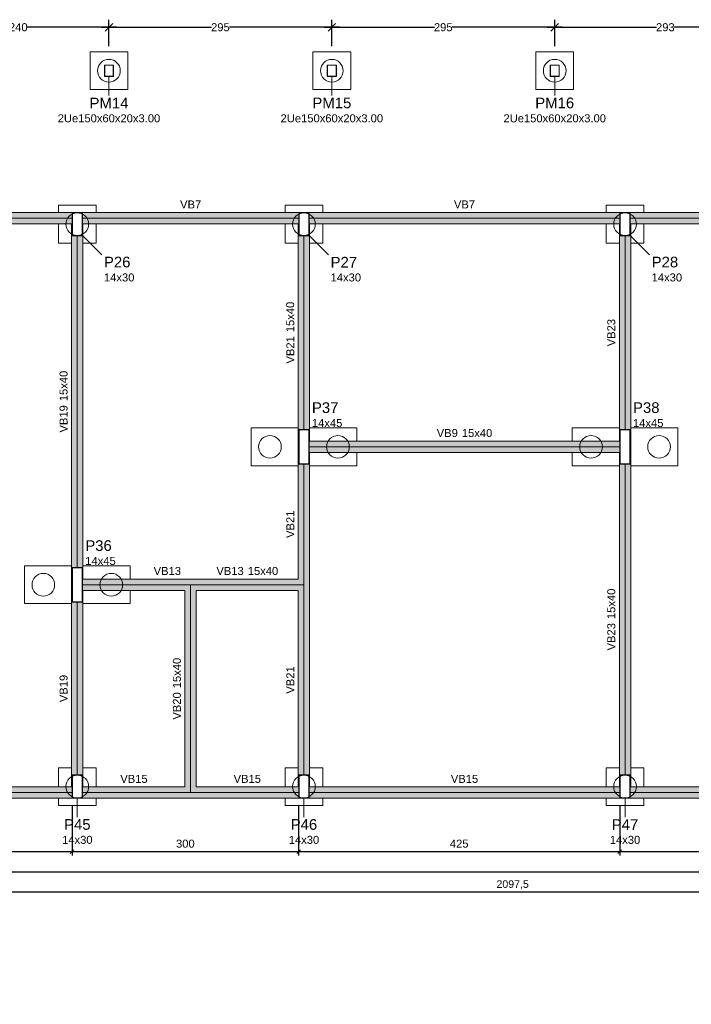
# Model space of a CAD drawing. Header units: millimetres. Extents: x 10906 to 25863, y 1966 to 4861.
# Tile 34 of 163: x 11127 to 11144, y 2925 to 2951. Entities that reach past the tile are written whole.
import ezdxf

# ---------------------------------------------------------------- set-up
doc = ezdxf.new("R2010")
doc.units = ezdxf.units.MM
doc.linetypes.add('DOT2', pattern=[3.175, 0, -3.175])
for name, color, linetype, lineweight in [('COTAS', 4, 'Continuous', 20), ('FO-Cotas', 4, 'Continuous', 5), ('FO-Eixos', 5, 'Continuous', 5), ('FO-Estacas dos blocos', 1, 'Continuous', 20), ('FO-Hachura viga', 41, 'Continuous', 5), ('FO-Pilares', 4, 'Continuous', 30), ('FO-Pilares genéricos', 30, 'Continuous', 5), ('FO-Seção das fundações', 7, 'Continuous', 5), ('FO-Textos das vigas', 7, 'Continuous', 5), ('FO-Textos dos pilares', 7, 'Continuous', 5), ('FO-Vigas', 1, 'Continuous', 20)]:
    doc.layers.add(name, color=color, linetype=linetype, lineweight=lineweight)
doc.styles.add('Annotative', font='arial.ttf')
doc.styles.add('Arial', font='arial.ttf')
doc.styles.get("Standard").update_dxf_attribs({"font": 'arial.ttf'})
doc.dimstyles.new('MURILO', dxfattribs={"dimscale": 0, "dimtxt": 1.5, "dimasz": 2.5, "dimexe": 1.25, "dimexo": 0, "dimtad": 1, "dimtxsty": 'Annotative', "dimblk": 'OBLIQUE', "dimcen": 2.5, "dimdle": 1.25, "dimclrd": 256, "dimclre": 256, "dimclrt": 7, "dimadec": 0, "dimazin": 0, "dimtfac": 1, "dimtmove": 0, "dimatfit": 3, "dimldrblk": 'OBLIQUE', "dimfxl": 1, "dimfxlon": 1, "dimtfillclr": 5, "dimlwe": -1, "dimarcsym": 0})
doc.dimstyles.new('UM_50.000000', dxfattribs={"dimtxt": 0.18, "dimasz": 0.2, "dimexe": 0.2, "dimexo": 0.5, "dimgap": 0, "dimtad": 1, "dimtih": 1, "dimtoh": 1, "dimlfac": 50, "dimzin": 0, "dimdsep": 46, "dimtxsty": 'Standard', "dimcen": 0.09, "dimdle": 0.2, "dimclrd": 256, "dimclre": 256, "dimclrt": 7, "dimazin": 0, "dimtfac": 1, "dimtofl": 0, "dimtmove": 0, "dimatfit": 3, "dimfxl": 1, "dimtolj": 1, "dimtzin": 0, "dimarcsym": 0})

# ---------------------------------------------------------------- blocks, each defined once
blk = doc.blocks.new('_Oblique')
at = {"color": 0, "linetype": 'ByBlock', "lineweight": -2}
blk.add_line((-0.5, -0.5), (0.5, 0.5), dxfattribs=at)
blk = doc.blocks.new('*D16')
at = {"layer": 'Defpoints', "color": 0, "transparency": 16777216}
for p in [(11118.778, 2930.518), (11128.088, 2930.518), (11128.088, 2929.106)]:
    blk.add_point(p, dxfattribs=at)
at = {"layer": 'FO-Cotas', "lineweight": -2, "transparency": 16777216}
for p, q in [((11118.778, 2930.318), (11118.778, 2929.006)), ((11128.088, 2930.318), (11128.088, 2929.006)), ((11118.678, 2929.106), (11128.188, 2929.106))]:
    blk.add_line(p, q, dxfattribs=at)
at = {"layer": 'FO-Cotas', "lineweight": -2, "transparency": 16777216, "xscale": 0.1, "yscale": 0.1, "zscale": 0.1, "rotation": 180}
blk.add_blockref('_Oblique', (11118.778, 2929.106), dxfattribs=at)
at = {"layer": 'FO-Cotas', "lineweight": -2, "transparency": 16777216, "xscale": 0.1, "yscale": 0.1, "zscale": 0.1}
blk.add_blockref('_Oblique', (11128.088, 2929.106), dxfattribs=at)
at = {"layer": 'FO-Cotas', "color": 7, "transparency": 16777216, "insert": (11123.433, 2929.317), "char_height": 0.2118, "attachment_point": 5, "rotation": 0.0057, "style": 'Arial'}
blk.add_mtext('\\A1;465.5', dxfattribs=at)
blk = doc.blocks.new('*D17')
at = {"layer": 'Defpoints', "color": 0, "transparency": 16777216}
for p in [(11128.088, 2930.518), (11134.088, 2930.518), (11134.088, 2929.106)]:
    blk.add_point(p, dxfattribs=at)
at = {"layer": 'FO-Cotas', "lineweight": -2, "transparency": 16777216}
for p, q in [((11128.088, 2930.318), (11128.088, 2929.006)), ((11134.088, 2930.318), (11134.088, 2929.006)), ((11127.988, 2929.106), (11134.188, 2929.106))]:
    blk.add_line(p, q, dxfattribs=at)
at = {"layer": 'FO-Cotas', "lineweight": -2, "transparency": 16777216, "xscale": 0.1, "yscale": 0.1, "zscale": 0.1, "rotation": 180}
blk.add_blockref('_Oblique', (11128.088, 2929.106), dxfattribs=at)
at = {"layer": 'FO-Cotas', "lineweight": -2, "transparency": 16777216, "xscale": 0.1, "yscale": 0.1, "zscale": 0.1}
blk.add_blockref('_Oblique', (11134.088, 2929.106), dxfattribs=at)
at = {"layer": 'FO-Cotas', "color": 7, "transparency": 16777216, "insert": (11131.088, 2929.317), "char_height": 0.2118, "attachment_point": 5, "rotation": 0.0057, "style": 'Arial'}
blk.add_mtext('\\A1;300', dxfattribs=at)
blk = doc.blocks.new('*D18')
at = {"layer": 'Defpoints', "color": 0, "transparency": 16777216}
for p in [(11134.088, 2930.518), (11142.588, 2930.518), (11142.588, 2929.106)]:
    blk.add_point(p, dxfattribs=at)
at = {"layer": 'FO-Cotas', "lineweight": -2, "transparency": 16777216}
for p, q in [((11134.088, 2930.318), (11134.088, 2929.006)), ((11142.588, 2930.318), (11142.588, 2929.006)), ((11133.988, 2929.106), (11142.688, 2929.106))]:
    blk.add_line(p, q, dxfattribs=at)
at = {"layer": 'FO-Cotas', "lineweight": -2, "transparency": 16777216, "xscale": 0.1, "yscale": 0.1, "zscale": 0.1, "rotation": 180}
blk.add_blockref('_Oblique', (11134.088, 2929.106), dxfattribs=at)
at = {"layer": 'FO-Cotas', "lineweight": -2, "transparency": 16777216, "xscale": 0.1, "yscale": 0.1, "zscale": 0.1}
blk.add_blockref('_Oblique', (11142.588, 2929.106), dxfattribs=at)
at = {"layer": 'FO-Cotas', "color": 7, "transparency": 16777216, "insert": (11138.338, 2929.317), "char_height": 0.2118, "attachment_point": 5, "rotation": 0.0057, "style": 'Arial'}
blk.add_mtext('\\A1;425', dxfattribs=at)
blk = doc.blocks.new('*D19')
at = {"layer": 'Defpoints', "color": 0, "transparency": 16777216}
for p in [(11142.588, 2930.518), (11150.288, 2930.518), (11150.288, 2929.106)]:
    blk.add_point(p, dxfattribs=at)
at = {"layer": 'FO-Cotas', "lineweight": -2, "transparency": 16777216}
for p, q in [((11142.588, 2930.318), (11142.588, 2929.006)), ((11150.288, 2930.318), (11150.288, 2929.006)), ((11142.488, 2929.106), (11150.388, 2929.106))]:
    blk.add_line(p, q, dxfattribs=at)
at = {"layer": 'FO-Cotas', "lineweight": -2, "transparency": 16777216, "xscale": 0.1, "yscale": 0.1, "zscale": 0.1, "rotation": 180}
blk.add_blockref('_Oblique', (11142.588, 2929.106), dxfattribs=at)
at = {"layer": 'FO-Cotas', "lineweight": -2, "transparency": 16777216, "xscale": 0.1, "yscale": 0.1, "zscale": 0.1}
blk.add_blockref('_Oblique', (11150.288, 2929.106), dxfattribs=at)
at = {"layer": 'FO-Cotas', "color": 7, "transparency": 16777216, "insert": (11146.438, 2929.317), "char_height": 0.2118, "attachment_point": 5, "rotation": 0.0057, "style": 'Arial'}
blk.add_mtext('\\A1;385', dxfattribs=at)
blk = doc.blocks.new('*D25')
at = {"layer": 'Defpoints', "color": 0, "transparency": 16777216}
for p in [(11118.778, 2930.518), (11194.978, 2930.518), (11194.978, 2928.576)]:
    blk.add_point(p, dxfattribs=at)
at = {"layer": 'FO-Cotas', "lineweight": -2, "transparency": 16777216}
for p, q in [((11118.778, 2930.318), (11118.778, 2928.476)), ((11194.978, 2930.318), (11194.978, 2928.476)), ((11118.678, 2928.576), (11195.078, 2928.576))]:
    blk.add_line(p, q, dxfattribs=at)
at = {"layer": 'FO-Cotas', "lineweight": -2, "transparency": 16777216, "xscale": 0.1, "yscale": 0.1, "zscale": 0.1, "rotation": 180}
blk.add_blockref('_Oblique', (11118.778, 2928.576), dxfattribs=at)
at = {"layer": 'FO-Cotas', "lineweight": -2, "transparency": 16777216, "xscale": 0.1, "yscale": 0.1, "zscale": 0.1}
blk.add_blockref('_Oblique', (11194.978, 2928.576), dxfattribs=at)
at = {"layer": 'FO-Cotas', "color": 7, "transparency": 16777216, "insert": (11156.878, 2928.788), "char_height": 0.2118, "attachment_point": 5, "rotation": 0.0057, "style": 'Arial'}
blk.add_mtext('\\A1;3810', dxfattribs=at)
blk = doc.blocks.new('*D67')
at = {"layer": 'Defpoints', "color": 0, "transparency": 16777216}
for p in [(11140.866, 2950.917), (11140.866, 2949.918), (11146.726, 2949.918)]:
    blk.add_point(p, dxfattribs=at)
at = {"layer": 'FO-Cotas', "lineweight": -2, "transparency": 16777216}
for p, q in [((11140.866, 2950.418), (11140.866, 2951.117)), ((11146.726, 2950.418), (11146.726, 2951.117)), ((11140.666, 2950.917), (11143.561, 2950.917)), ((11146.926, 2950.917), (11144.032, 2950.917))]:
    blk.add_line(p, q, dxfattribs=at)
at = {"layer": 'FO-Cotas', "lineweight": -2, "transparency": 16777216, "xscale": 0.2, "yscale": 0.2, "zscale": 0.2, "rotation": 180}
blk.add_blockref('_Oblique', (11140.866, 2950.917), dxfattribs=at)
at = {"layer": 'FO-Cotas', "lineweight": -2, "transparency": 16777216, "xscale": 0.2, "yscale": 0.2, "zscale": 0.2}
blk.add_blockref('_Oblique', (11146.726, 2950.917), dxfattribs=at)
at = {"layer": 'FO-Cotas', "color": 7, "transparency": 16777216, "insert": (11143.796, 2950.917), "char_height": 0.2118, "attachment_point": 5, "rotation": 0.0057, "style": 'Arial'}
blk.add_mtext('\\A1;293', dxfattribs=at)
blk = doc.blocks.new('*D68')
at = {"layer": 'Defpoints', "color": 0, "transparency": 16777216}
for p in [(11134.966, 2950.917), (11134.966, 2949.918), (11140.866, 2949.918)]:
    blk.add_point(p, dxfattribs=at)
at = {"layer": 'FO-Cotas', "lineweight": -2, "transparency": 16777216}
for p, q in [((11134.966, 2950.418), (11134.966, 2951.117)), ((11140.866, 2950.418), (11140.866, 2951.117)), ((11134.766, 2950.917), (11137.68, 2950.917)), ((11141.066, 2950.917), (11138.153, 2950.917))]:
    blk.add_line(p, q, dxfattribs=at)
at = {"layer": 'FO-Cotas', "lineweight": -2, "transparency": 16777216, "xscale": 0.2, "yscale": 0.2, "zscale": 0.2, "rotation": 180}
blk.add_blockref('_Oblique', (11134.966, 2950.917), dxfattribs=at)
at = {"layer": 'FO-Cotas', "lineweight": -2, "transparency": 16777216, "xscale": 0.2, "yscale": 0.2, "zscale": 0.2}
blk.add_blockref('_Oblique', (11140.866, 2950.917), dxfattribs=at)
at = {"layer": 'FO-Cotas', "color": 7, "transparency": 16777216, "insert": (11137.916, 2950.917), "char_height": 0.2118, "attachment_point": 5, "rotation": 0.0057, "style": 'Arial'}
blk.add_mtext('\\A1;295', dxfattribs=at)
blk = doc.blocks.new('*D69')
at = {"layer": 'Defpoints', "color": 0, "transparency": 16777216}
for p in [(11129.066, 2950.917), (11129.066, 2949.918), (11134.966, 2949.918)]:
    blk.add_point(p, dxfattribs=at)
at = {"layer": 'FO-Cotas', "lineweight": -2, "transparency": 16777216}
for p, q in [((11129.066, 2950.418), (11129.066, 2951.117)), ((11134.966, 2950.418), (11134.966, 2951.117)), ((11128.866, 2950.917), (11131.78, 2950.917)), ((11135.166, 2950.917), (11132.253, 2950.917))]:
    blk.add_line(p, q, dxfattribs=at)
at = {"layer": 'FO-Cotas', "lineweight": -2, "transparency": 16777216, "xscale": 0.2, "yscale": 0.2, "zscale": 0.2, "rotation": 180}
blk.add_blockref('_Oblique', (11129.066, 2950.917), dxfattribs=at)
at = {"layer": 'FO-Cotas', "lineweight": -2, "transparency": 16777216, "xscale": 0.2, "yscale": 0.2, "zscale": 0.2}
blk.add_blockref('_Oblique', (11134.966, 2950.917), dxfattribs=at)
at = {"layer": 'FO-Cotas', "color": 7, "transparency": 16777216, "insert": (11132.016, 2950.917), "char_height": 0.2118, "attachment_point": 5, "rotation": 0.0057, "style": 'Arial'}
blk.add_mtext('\\A1;295', dxfattribs=at)
blk = doc.blocks.new('*D70')
at = {"layer": 'Defpoints', "color": 0, "transparency": 16777216}
for p in [(11124.266, 2950.917), (11124.266, 2949.918), (11129.066, 2949.918)]:
    blk.add_point(p, dxfattribs=at)
at = {"layer": 'FO-Cotas', "lineweight": -2, "transparency": 16777216}
for p, q in [((11124.266, 2950.418), (11124.266, 2951.117)), ((11129.066, 2950.418), (11129.066, 2951.117)), ((11124.066, 2950.917), (11126.431, 2950.917)), ((11129.266, 2950.917), (11126.902, 2950.917))]:
    blk.add_line(p, q, dxfattribs=at)
at = {"layer": 'FO-Cotas', "lineweight": -2, "transparency": 16777216, "xscale": 0.2, "yscale": 0.2, "zscale": 0.2, "rotation": 180}
blk.add_blockref('_Oblique', (11124.266, 2950.917), dxfattribs=at)
at = {"layer": 'FO-Cotas', "lineweight": -2, "transparency": 16777216, "xscale": 0.2, "yscale": 0.2, "zscale": 0.2}
blk.add_blockref('_Oblique', (11129.066, 2950.917), dxfattribs=at)
at = {"layer": 'FO-Cotas', "color": 7, "transparency": 16777216, "insert": (11126.666, 2950.917), "char_height": 0.2118, "attachment_point": 5, "rotation": 0.0057, "style": 'Arial'}
blk.add_mtext('\\A1;240', dxfattribs=at)
blk = doc.blocks.new('*D1459')
at = {"layer": 'COTAS', "lineweight": -2, "transparency": 16777216}
blk.add_line((11118.653, 2928.047), (11160.853, 2928.047), dxfattribs=at)
at = {"layer": 'COTAS', "transparency": 16777216}
for p, q in [((11118.778, 2928.147), (11118.778, 2927.922)), ((11160.728, 2927.947), (11160.728, 2928.172))]:
    blk.add_line(p, q, dxfattribs=at)
at = {"layer": 'Defpoints', "color": 0, "transparency": 16777216}
for p in [(11118.778, 2930.518), (11160.728, 2928.047), (11160.728, 2925.068)]:
    blk.add_point(p, dxfattribs=at)
at = {"layer": 'COTAS', "lineweight": -2, "transparency": 16777216, "xscale": 0.25, "yscale": 0.25, "zscale": 0.25, "rotation": 180}
blk.add_blockref('_Oblique', (11118.778, 2928.047), dxfattribs=at)
at = {"layer": 'COTAS', "lineweight": -2, "transparency": 16777216, "xscale": 0.25, "yscale": 0.25, "zscale": 0.25}
blk.add_blockref('_Oblique', (11160.728, 2928.047), dxfattribs=at)
at = {"layer": 'COTAS', "color": 7, "transparency": 16777216, "insert": (11139.753, 2928.229), "char_height": 0.2, "attachment_point": 5, "style": 'Annotative'}
blk.add_mtext('2097,5', dxfattribs=at)

msp = doc.modelspace()

# ---------------------------------------------------------------- hatches: boundary and pattern name
at = {"layer": 'FO-Hachura viga', "linetype": 'Continuous'}
for points in [[(11128.0885, 2946.00751), (11128.0885, 2946.00751), (11128.3685, 2946.00751), (11128.3685, 2946.01751), (11118.7785, 2946.01751), (11118.7785, 2945.71751), (11118.7885, 2945.71751), (11118.7885, 2946.00751), (11119.0685, 2946.00751), (11119.0685, 2945.71751), (11128.0885, 2945.71751), (11128.0885, 2946.00751)], [(11134.0885, 2945.71751), (11134.0885, 2945.71751), (11134.0885, 2946.00751), (11134.3685, 2946.00751), (11134.3685, 2946.01751), (11128.3685, 2946.01751), (11128.3685, 2945.71751), (11134.0885, 2945.71751)], [(11142.5885, 2945.71751), (11142.5885, 2945.71751), (11142.5885, 2946.00751), (11142.8685, 2946.00751), (11142.8685, 2946.01751), (11134.3685, 2946.01751), (11134.3685, 2945.71751), (11142.5885, 2945.71751)], [(11150.2885, 2945.71751), (11150.2885, 2945.71751), (11150.2885, 2946.00751), (11150.5685, 2946.00751), (11150.5685, 2946.01751), (11142.8685, 2946.01751), (11142.8685, 2945.71751), (11150.2885, 2945.71751)], [(11128.3785, 2945.71751), (11128.3785, 2945.71751), (11128.3685, 2945.71751), (11128.3685, 2945.40751), (11128.0885, 2945.40751), (11128.0885, 2945.71751), (11128.0785, 2945.71751), (11128.0785, 2936.31751), (11128.0885, 2936.31751), (11128.0885, 2936.61751), (11128.3685, 2936.61751), (11128.3685, 2936.31751), (11128.3785, 2936.31751), (11128.3785, 2945.71751)], [(11134.3785, 2945.71751), (11134.3785, 2945.71751), (11134.3685, 2945.71751), (11134.3685, 2945.40751), (11134.0885, 2945.40751), (11134.0885, 2945.71751), (11134.0785, 2945.71751), (11134.0785, 2939.96751), (11134.0885, 2939.96751), (11134.0885, 2940.26751), (11134.3685, 2940.26751), (11134.3685, 2939.96751), (11134.3785, 2939.96751), (11134.3785, 2945.71751)], [(11142.8685, 2940.26751), (11142.8685, 2940.26751), (11142.8685, 2939.36751), (11142.8785, 2939.36751), (11142.8785, 2945.71751), (11142.8685, 2945.71751), (11142.8685, 2945.40751), (11142.5885, 2945.40751), (11142.5885, 2945.71751), (11142.5785, 2945.71751), (11142.5785, 2939.36751), (11142.5885, 2939.36751), (11142.5885, 2940.26751), (11142.8685, 2940.26751)], [(11134.3685, 2939.36751), (11134.3685, 2939.36751), (11134.0885, 2939.36751), (11134.0885, 2940.26751), (11134.0785, 2940.26751), (11134.0785, 2936.31751), (11134.2285, 2936.16751), (11134.3785, 2936.16751), (11134.3785, 2940.26751), (11134.3685, 2940.26751), (11134.3685, 2939.36751)], [(11142.5885, 2939.96751), (11142.5885, 2939.96751), (11134.3685, 2939.96751), (11134.3685, 2939.66751), (11142.5885, 2939.66751), (11142.5885, 2939.96751)], [(11142.8785, 2939.66751), (11142.8785, 2939.66751), (11142.8685, 2939.66751), (11142.8685, 2939.36751), (11142.5885, 2939.36751), (11142.5885, 2939.66751), (11142.5785, 2939.66751), (11142.5785, 2930.81751), (11142.5885, 2930.81751), (11142.5885, 2931.12751), (11142.8685, 2931.12751), (11142.8685, 2930.81751), (11142.8785, 2930.81751), (11142.8785, 2939.66751)], [(11128.3685, 2935.71751), (11128.3685, 2935.71751), (11128.0885, 2935.71751), (11128.0885, 2936.61751), (11128.0785, 2936.61751), (11128.0785, 2930.81751), (11128.0885, 2930.81751), (11128.0885, 2931.12751), (11128.3685, 2931.12751), (11128.3685, 2930.81751), (11128.3785, 2930.81751), (11128.3785, 2936.61751), (11128.3685, 2936.61751), (11128.3685, 2935.71751)], [(11131.2285, 2936.16751), (11131.2285, 2936.16751), (11131.2285, 2936.31751), (11128.3685, 2936.31751), (11128.3685, 2936.01751), (11131.0785, 2936.01751), (11131.2285, 2936.16751)], [(11131.3785, 2930.81751), (11131.3785, 2930.81751), (11131.3785, 2936.01751), (11131.2285, 2936.16751), (11131.0785, 2936.01751), (11131.0785, 2930.81751), (11131.2285, 2930.66751), (11131.3785, 2930.81751)], [(11134.2285, 2936.16751), (11134.2285, 2936.16751), (11134.0785, 2936.31751), (11131.2285, 2936.31751), (11131.2285, 2936.16751), (11131.3785, 2936.01751), (11134.0785, 2936.01751), (11134.2285, 2936.16751)], [(11134.3785, 2936.16751), (11134.3785, 2936.16751), (11134.2285, 2936.16751), (11134.0785, 2936.01751), (11134.0785, 2930.81751), (11134.0885, 2930.81751), (11134.0885, 2931.12751), (11134.3685, 2931.12751), (11134.3685, 2930.81751), (11134.3785, 2930.81751), (11134.3785, 2936.16751)], [(11119.0685, 2930.81751), (11119.0685, 2930.81751), (11119.0685, 2930.52751), (11118.7885, 2930.52751), (11118.7885, 2930.81751), (11118.7785, 2930.81751), (11118.7785, 2930.51751), (11128.0885, 2930.51751), (11128.0885, 2930.81751), (11119.0685, 2930.81751)], [(11131.2285, 2930.66751), (11131.2285, 2930.66751), (11131.0785, 2930.81751), (11128.3685, 2930.81751), (11128.3685, 2930.52751), (11128.0885, 2930.52751), (11128.0885, 2930.51751), (11131.2285, 2930.51751), (11131.2285, 2930.66751)], [(11131.3785, 2930.81751), (11131.3785, 2930.81751), (11131.2285, 2930.66751), (11131.2285, 2930.51751), (11134.0885, 2930.51751), (11134.0885, 2930.81751), (11131.3785, 2930.81751)], [(11134.3685, 2930.81751), (11134.3685, 2930.81751), (11134.3685, 2930.52751), (11134.0885, 2930.52751), (11134.0885, 2930.51751), (11142.5885, 2930.51751), (11142.5885, 2930.81751), (11134.3685, 2930.81751)], [(11142.8685, 2930.81751), (11142.8685, 2930.81751), (11142.8685, 2930.52751), (11142.5885, 2930.52751), (11142.5885, 2930.51751), (11150.2885, 2930.51751), (11150.2885, 2930.81751), (11142.8685, 2930.81751)]]:
    msp.add_hatch(color=256, dxfattribs=at).paths.add_polyline_path(points)

# ---------------------------------------------------------------- linework, layer by layer
at = {"layer": 'FO-Cotas'}
for p, q in [((11129.0665, 2949.61751), (11129.0665, 2949.10919)), ((11134.9665, 2949.61751), (11134.9665, 2949.10919)), ((11140.8665, 2949.61751), (11140.8665, 2949.10919)), ((11128.3685, 2945.40751), (11128.87682, 2944.89919)), ((11134.3685, 2945.40751), (11134.87682, 2944.89919)), ((11142.8685, 2945.40751), (11143.37682, 2944.89919)), ((11128.2285, 2930.52751), (11128.2285, 2930.01919)), ((11134.2285, 2930.52751), (11134.2285, 2930.01919)), ((11142.7285, 2930.52751), (11142.7285, 2930.01919))]:
    msp.add_line(p, q, dxfattribs=at)
at = {"layer": 'FO-Eixos'}
for p, q in [((11119.0685, 2945.86751), (11128.0885, 2945.86751)), ((11128.3685, 2945.86751), (11134.0885, 2945.86751)), ((11134.3685, 2945.86751), (11142.5885, 2945.86751)), ((11142.8685, 2945.86751), (11150.2885, 2945.86751)), ((11128.2285, 2936.61751), (11128.2285, 2945.40751)), ((11134.2285, 2940.26751), (11134.2285, 2945.40751)), ((11142.7285, 2940.26751), (11142.7285, 2945.40751)), ((11134.3685, 2939.81751), (11142.5885, 2939.81751)), ((11134.2285, 2936.16751), (11134.2285, 2939.36751)), ((11142.7285, 2931.12751), (11142.7285, 2939.36751)), ((11128.3685, 2936.16751), (11131.2285, 2936.16751)), ((11131.2285, 2936.16751), (11134.2285, 2936.16751)), ((11131.2285, 2930.66751), (11131.2285, 2936.16751)), ((11134.2285, 2931.12751), (11134.2285, 2936.16751)), ((11128.2285, 2931.12751), (11128.2285, 2935.71751)), ((11119.0685, 2930.66751), (11128.0885, 2930.66751)), ((11128.3685, 2930.66751), (11131.2285, 2930.66751)), ((11131.2285, 2930.66751), (11134.0885, 2930.66751)), ((11134.3685, 2930.66751), (11142.5885, 2930.66751)), ((11142.8685, 2930.66751), (11150.2885, 2930.66751))]:
    msp.add_line(p, q, dxfattribs=at)
at = {"layer": 'FO-Estacas dos blocos'}
for centre in [(11129.0665, 2949.76751), (11134.9665, 2949.76751), (11140.8665, 2949.76751), (11128.2285, 2945.70751), (11134.2285, 2945.70751), (11142.7285, 2945.70751), (11133.3285, 2939.81751), (11135.1285, 2939.81751), (11141.8285, 2939.81751), (11143.6285, 2939.81751), (11127.3285, 2936.16751), (11129.1285, 2936.16751), (11128.2285, 2930.82751), (11134.2285, 2930.82751), (11142.7285, 2930.82751)]:
    msp.add_circle(centre, 0.3, dxfattribs=at)
at = {"layer": 'FO-Pilares'}
for points in [[(11128.0885, 2945.40751), (11128.2285, 2945.40751), (11128.3685, 2945.40751), (11128.3685, 2945.70751), (11128.3685, 2946.00751), (11128.2285, 2946.00751), (11128.0885, 2946.00751), (11128.0885, 2945.70751), (11128.0885, 2945.40751)], [(11134.0885, 2945.40751), (11134.2285, 2945.40751), (11134.3685, 2945.40751), (11134.3685, 2945.70751), (11134.3685, 2946.00751), (11134.2285, 2946.00751), (11134.0885, 2946.00751), (11134.0885, 2945.70751), (11134.0885, 2945.40751)], [(11142.5885, 2945.40751), (11142.7285, 2945.40751), (11142.8685, 2945.40751), (11142.8685, 2945.70751), (11142.8685, 2946.00751), (11142.7285, 2946.00751), (11142.5885, 2946.00751), (11142.5885, 2945.70751), (11142.5885, 2945.40751)], [(11134.0885, 2939.36751), (11134.2285, 2939.36751), (11134.3685, 2939.36751), (11134.3685, 2939.81751), (11134.3685, 2940.26751), (11134.2285, 2940.26751), (11134.0885, 2940.26751), (11134.0885, 2939.81751), (11134.0885, 2939.36751)], [(11142.5885, 2939.36751), (11142.7285, 2939.36751), (11142.8685, 2939.36751), (11142.8685, 2939.81751), (11142.8685, 2940.26751), (11142.7285, 2940.26751), (11142.5885, 2940.26751), (11142.5885, 2939.81751), (11142.5885, 2939.36751)], [(11128.0885, 2935.71751), (11128.2285, 2935.71751), (11128.3685, 2935.71751), (11128.3685, 2936.16751), (11128.3685, 2936.61751), (11128.2285, 2936.61751), (11128.0885, 2936.61751), (11128.0885, 2936.16751), (11128.0885, 2935.71751)], [(11128.0885, 2930.52751), (11128.2285, 2930.52751), (11128.3685, 2930.52751), (11128.3685, 2930.82751), (11128.3685, 2931.12751), (11128.2285, 2931.12751), (11128.0885, 2931.12751), (11128.0885, 2930.82751), (11128.0885, 2930.52751)], [(11134.0885, 2930.52751), (11134.2285, 2930.52751), (11134.3685, 2930.52751), (11134.3685, 2930.82751), (11134.3685, 2931.12751), (11134.2285, 2931.12751), (11134.0885, 2931.12751), (11134.0885, 2930.82751), (11134.0885, 2930.52751)], [(11142.5885, 2930.52751), (11142.7285, 2930.52751), (11142.8685, 2930.52751), (11142.8685, 2930.82751), (11142.8685, 2931.12751), (11142.7285, 2931.12751), (11142.5885, 2931.12751), (11142.5885, 2930.82751), (11142.5885, 2930.52751)]]:
    msp.add_lwpolyline(points, close=True, dxfattribs=at)
at = {"layer": 'FO-Pilares genéricos'}
for points in [[(11129.1805, 2949.91751), (11129.18144, 2949.91743), (11129.18235, 2949.91721), (11129.18322, 2949.91685), (11129.18402, 2949.91636), (11129.18474, 2949.91575), (11129.18535, 2949.91503), (11129.18584, 2949.91423), (11129.1862, 2949.91336), (11129.18642, 2949.91244), (11129.1865, 2949.91151), (11129.1865, 2949.62351), (11129.18642, 2949.62257), (11129.1862, 2949.62165), (11129.18584, 2949.62078), (11129.18535, 2949.61998), (11129.18474, 2949.61926), (11129.18402, 2949.61865), (11129.18322, 2949.61816), (11129.18235, 2949.6178), (11129.18144, 2949.61758), (11129.1805, 2949.61751), (11128.9525, 2949.61751), (11128.95156, 2949.61758), (11128.95064, 2949.6178), (11128.94977, 2949.61816), (11128.94897, 2949.61865), (11128.94825, 2949.61926), (11128.94764, 2949.61998), (11128.94715, 2949.62078), (11128.94679, 2949.62165), (11128.94657, 2949.62257), (11128.9465, 2949.62351), (11128.9465, 2949.91151), (11128.94657, 2949.91244), (11128.94679, 2949.91336), (11128.94715, 2949.91423), (11128.94764, 2949.91503), (11128.94825, 2949.91575), (11128.94897, 2949.91636), (11128.94977, 2949.91685), (11128.95064, 2949.91721), (11128.95156, 2949.91743), (11128.9525, 2949.91751), (11129.1805, 2949.91751)], [(11129.1745, 2949.91151), (11129.17544, 2949.91143), (11129.17635, 2949.91121), (11129.17722, 2949.91085), (11129.17802, 2949.91036), (11129.17874, 2949.90975), (11129.17935, 2949.90903), (11129.17984, 2949.90823), (11129.1802, 2949.90736), (11129.18042, 2949.90644), (11129.1805, 2949.90551), (11129.1805, 2949.62951), (11129.18042, 2949.62857), (11129.1802, 2949.62765), (11129.17984, 2949.62678), (11129.17935, 2949.62598), (11129.17874, 2949.62526), (11129.17802, 2949.62465), (11129.17722, 2949.62416), (11129.17635, 2949.6238), (11129.17544, 2949.62358), (11129.1745, 2949.62351), (11128.9585, 2949.62351), (11128.95756, 2949.62358), (11128.95664, 2949.6238), (11128.95577, 2949.62416), (11128.95497, 2949.62465), (11128.95425, 2949.62526), (11128.95364, 2949.62598), (11128.95315, 2949.62678), (11128.95279, 2949.62765), (11128.95257, 2949.62857), (11128.9525, 2949.62951), (11128.9525, 2949.90551), (11128.95257, 2949.90644), (11128.95279, 2949.90736), (11128.95315, 2949.90823), (11128.95364, 2949.90903), (11128.95425, 2949.90975), (11128.95497, 2949.91036), (11128.95577, 2949.91085), (11128.95664, 2949.91121), (11128.95756, 2949.91143), (11128.9585, 2949.91151), (11129.1745, 2949.91151)], [(11135.0805, 2949.91751), (11135.08144, 2949.91743), (11135.08235, 2949.91721), (11135.08322, 2949.91685), (11135.08402, 2949.91636), (11135.08474, 2949.91575), (11135.08535, 2949.91503), (11135.08584, 2949.91423), (11135.0862, 2949.91336), (11135.08642, 2949.91244), (11135.0865, 2949.91151), (11135.0865, 2949.62351), (11135.08642, 2949.62257), (11135.0862, 2949.62165), (11135.08584, 2949.62078), (11135.08535, 2949.61998), (11135.08474, 2949.61926), (11135.08402, 2949.61865), (11135.08322, 2949.61816), (11135.08235, 2949.6178), (11135.08144, 2949.61758), (11135.0805, 2949.61751), (11134.8525, 2949.61751), (11134.85156, 2949.61758), (11134.85064, 2949.6178), (11134.84977, 2949.61816), (11134.84897, 2949.61865), (11134.84825, 2949.61926), (11134.84764, 2949.61998), (11134.84715, 2949.62078), (11134.84679, 2949.62165), (11134.84657, 2949.62257), (11134.8465, 2949.62351), (11134.8465, 2949.91151), (11134.84657, 2949.91244), (11134.84679, 2949.91336), (11134.84715, 2949.91423), (11134.84764, 2949.91503), (11134.84825, 2949.91575), (11134.84897, 2949.91636), (11134.84977, 2949.91685), (11134.85064, 2949.91721), (11134.85156, 2949.91743), (11134.8525, 2949.91751), (11135.0805, 2949.91751)], [(11135.0745, 2949.91151), (11135.07544, 2949.91143), (11135.07635, 2949.91121), (11135.07722, 2949.91085), (11135.07802, 2949.91036), (11135.07874, 2949.90975), (11135.07935, 2949.90903), (11135.07984, 2949.90823), (11135.0802, 2949.90736), (11135.08042, 2949.90644), (11135.0805, 2949.90551), (11135.0805, 2949.62951), (11135.08042, 2949.62857), (11135.0802, 2949.62765), (11135.07984, 2949.62678), (11135.07935, 2949.62598), (11135.07874, 2949.62526), (11135.07802, 2949.62465), (11135.07722, 2949.62416), (11135.07635, 2949.6238), (11135.07544, 2949.62358), (11135.0745, 2949.62351), (11134.8585, 2949.62351), (11134.85756, 2949.62358), (11134.85664, 2949.6238), (11134.85577, 2949.62416), (11134.85497, 2949.62465), (11134.85425, 2949.62526), (11134.85364, 2949.62598), (11134.85315, 2949.62678), (11134.85279, 2949.62765), (11134.85257, 2949.62857), (11134.8525, 2949.62951), (11134.8525, 2949.90551), (11134.85257, 2949.90644), (11134.85279, 2949.90736), (11134.85315, 2949.90823), (11134.85364, 2949.90903), (11134.85425, 2949.90975), (11134.85497, 2949.91036), (11134.85577, 2949.91085), (11134.85664, 2949.91121), (11134.85756, 2949.91143), (11134.8585, 2949.91151), (11135.0745, 2949.91151)], [(11140.9805, 2949.91751), (11140.98144, 2949.91743), (11140.98235, 2949.91721), (11140.98322, 2949.91685), (11140.98402, 2949.91636), (11140.98474, 2949.91575), (11140.98535, 2949.91503), (11140.98584, 2949.91423), (11140.9862, 2949.91336), (11140.98642, 2949.91244), (11140.9865, 2949.91151), (11140.9865, 2949.62351), (11140.98642, 2949.62257), (11140.9862, 2949.62165), (11140.98584, 2949.62078), (11140.98535, 2949.61998), (11140.98474, 2949.61926), (11140.98402, 2949.61865), (11140.98322, 2949.61816), (11140.98235, 2949.6178), (11140.98144, 2949.61758), (11140.9805, 2949.61751), (11140.7525, 2949.61751), (11140.75156, 2949.61758), (11140.75064, 2949.6178), (11140.74977, 2949.61816), (11140.74897, 2949.61865), (11140.74825, 2949.61926), (11140.74764, 2949.61998), (11140.74715, 2949.62078), (11140.74679, 2949.62165), (11140.74657, 2949.62257), (11140.7465, 2949.62351), (11140.7465, 2949.91151), (11140.74657, 2949.91244), (11140.74679, 2949.91336), (11140.74715, 2949.91423), (11140.74764, 2949.91503), (11140.74825, 2949.91575), (11140.74897, 2949.91636), (11140.74977, 2949.91685), (11140.75064, 2949.91721), (11140.75156, 2949.91743), (11140.7525, 2949.91751), (11140.9805, 2949.91751)], [(11140.9745, 2949.91151), (11140.97544, 2949.91143), (11140.97635, 2949.91121), (11140.97722, 2949.91085), (11140.97802, 2949.91036), (11140.97874, 2949.90975), (11140.97935, 2949.90903), (11140.97984, 2949.90823), (11140.9802, 2949.90736), (11140.98042, 2949.90644), (11140.9805, 2949.90551), (11140.9805, 2949.62951), (11140.98042, 2949.62857), (11140.9802, 2949.62765), (11140.97984, 2949.62678), (11140.97935, 2949.62598), (11140.97874, 2949.62526), (11140.97802, 2949.62465), (11140.97722, 2949.62416), (11140.97635, 2949.6238), (11140.97544, 2949.62358), (11140.9745, 2949.62351), (11140.7585, 2949.62351), (11140.75756, 2949.62358), (11140.75664, 2949.6238), (11140.75577, 2949.62416), (11140.75497, 2949.62465), (11140.75425, 2949.62526), (11140.75364, 2949.62598), (11140.75315, 2949.62678), (11140.75279, 2949.62765), (11140.75257, 2949.62857), (11140.7525, 2949.62951), (11140.7525, 2949.90551), (11140.75257, 2949.90644), (11140.75279, 2949.90736), (11140.75315, 2949.90823), (11140.75364, 2949.90903), (11140.75425, 2949.90975), (11140.75497, 2949.91036), (11140.75577, 2949.91085), (11140.75664, 2949.91121), (11140.75756, 2949.91143), (11140.7585, 2949.91151), (11140.9745, 2949.91151)]]:
    msp.add_lwpolyline(points, close=True, dxfattribs=at)
at = {"layer": 'FO-Pilares genéricos', "linetype": 'DOT2', "ltscale": 0.05}
for points in [[(11128.9465, 2949.61751), (11129.0665, 2949.61751), (11129.1865, 2949.61751), (11129.1865, 2949.76751), (11129.1865, 2949.91751), (11129.0665, 2949.91751), (11128.9465, 2949.91751), (11128.9465, 2949.76751), (11128.9465, 2949.61751)], [(11128.9465, 2949.61751), (11129.0665, 2949.61751), (11129.1865, 2949.61751), (11129.1865, 2949.76751), (11129.1865, 2949.91751), (11129.0665, 2949.91751), (11128.9465, 2949.91751), (11128.9465, 2949.76751), (11128.9465, 2949.61751)], [(11134.8465, 2949.61751), (11134.9665, 2949.61751), (11135.0865, 2949.61751), (11135.0865, 2949.76751), (11135.0865, 2949.91751), (11134.9665, 2949.91751), (11134.8465, 2949.91751), (11134.8465, 2949.76751), (11134.8465, 2949.61751)], [(11134.8465, 2949.61751), (11134.9665, 2949.61751), (11135.0865, 2949.61751), (11135.0865, 2949.76751), (11135.0865, 2949.91751), (11134.9665, 2949.91751), (11134.8465, 2949.91751), (11134.8465, 2949.76751), (11134.8465, 2949.61751)], [(11140.7465, 2949.61751), (11140.8665, 2949.61751), (11140.9865, 2949.61751), (11140.9865, 2949.76751), (11140.9865, 2949.91751), (11140.8665, 2949.91751), (11140.7465, 2949.91751), (11140.7465, 2949.76751), (11140.7465, 2949.61751)], [(11140.7465, 2949.61751), (11140.8665, 2949.61751), (11140.9865, 2949.61751), (11140.9865, 2949.76751), (11140.9865, 2949.91751), (11140.8665, 2949.91751), (11140.7465, 2949.91751), (11140.7465, 2949.76751), (11140.7465, 2949.61751)]]:
    msp.add_lwpolyline(points, close=True, dxfattribs=at)
at = {"layer": 'FO-Seção das fundações'}
for points in [[(11128.5665, 2950.26751), (11129.5665, 2950.26751)], [(11128.5665, 2950.26751), (11128.5665, 2949.26751)], [(11129.5665, 2949.26751), (11129.5665, 2950.26751)], [(11134.4665, 2950.26751), (11135.4665, 2950.26751)], [(11134.4665, 2950.26751), (11134.4665, 2949.26751)], [(11135.4665, 2949.26751), (11135.4665, 2950.26751)], [(11140.3665, 2950.26751), (11141.3665, 2950.26751)], [(11140.3665, 2950.26751), (11140.3665, 2949.26751)], [(11141.3665, 2949.26751), (11141.3665, 2950.26751)], [(11129.5665, 2949.26751), (11128.5665, 2949.26751)], [(11135.4665, 2949.26751), (11134.4665, 2949.26751)], [(11141.3665, 2949.26751), (11140.3665, 2949.26751)], [(11127.7285, 2946.20751), (11128.7285, 2946.20751)], [(11127.7285, 2946.20751), (11127.7285, 2946.01751)], [(11128.7285, 2946.01751), (11128.7285, 2946.20751)], [(11133.7285, 2946.20751), (11134.7285, 2946.20751)], [(11133.7285, 2946.20751), (11133.7285, 2946.01751)], [(11134.7285, 2946.01751), (11134.7285, 2946.20751)], [(11142.2285, 2946.20751), (11143.2285, 2946.20751)], [(11142.2285, 2946.20751), (11142.2285, 2946.01751)], [(11143.2285, 2946.01751), (11143.2285, 2946.20751)], [(11127.7285, 2945.71751), (11127.7285, 2945.20751)], [(11128.7285, 2945.20751), (11128.7285, 2945.71751)], [(11133.7285, 2945.71751), (11133.7285, 2945.20751)], [(11134.7285, 2945.20751), (11134.7285, 2945.71751)], [(11142.2285, 2945.71751), (11142.2285, 2945.20751)], [(11143.2285, 2945.20751), (11143.2285, 2945.71751)], [(11128.0785, 2945.20751), (11127.7285, 2945.20751)], [(11128.7285, 2945.20751), (11128.3785, 2945.20751)], [(11134.0785, 2945.20751), (11133.7285, 2945.20751)], [(11134.7285, 2945.20751), (11134.3785, 2945.20751)], [(11142.5785, 2945.20751), (11142.2285, 2945.20751)], [(11143.2285, 2945.20751), (11142.8785, 2945.20751)], [(11132.8285, 2940.31751), (11132.8285, 2939.31751)], [(11132.8285, 2940.31751), (11134.0785, 2940.31751)], [(11134.3785, 2940.31751), (11135.6285, 2940.31751)], [(11135.6285, 2939.96751), (11135.6285, 2940.31751)], [(11141.3285, 2940.31751), (11141.3285, 2939.96751)], [(11141.3285, 2940.31751), (11142.5785, 2940.31751)], [(11142.8785, 2940.31751), (11144.1285, 2940.31751)], [(11144.1285, 2939.31751), (11144.1285, 2940.31751)], [(11135.6285, 2939.31751), (11135.6285, 2939.66751)], [(11141.3285, 2939.66751), (11141.3285, 2939.31751)], [(11134.0785, 2939.31751), (11132.8285, 2939.31751)], [(11135.6285, 2939.31751), (11134.3785, 2939.31751)], [(11142.5785, 2939.31751), (11141.3285, 2939.31751)], [(11144.1285, 2939.31751), (11142.8785, 2939.31751)], [(11126.8285, 2936.66751), (11126.8285, 2935.66751)], [(11126.8285, 2936.66751), (11128.0785, 2936.66751)], [(11128.3785, 2936.66751), (11129.6285, 2936.66751)], [(11129.6285, 2936.31751), (11129.6285, 2936.66751)], [(11129.6285, 2935.66751), (11129.6285, 2936.01751)], [(11128.0785, 2935.66751), (11126.8285, 2935.66751)], [(11129.6285, 2935.66751), (11128.3785, 2935.66751)], [(11127.7285, 2931.32751), (11127.7285, 2930.81751)], [(11127.7285, 2931.32751), (11128.0785, 2931.32751)], [(11128.3785, 2931.32751), (11128.7285, 2931.32751)], [(11128.7285, 2930.81751), (11128.7285, 2931.32751)], [(11133.7285, 2931.32751), (11133.7285, 2930.81751)], [(11133.7285, 2931.32751), (11134.0785, 2931.32751)], [(11134.3785, 2931.32751), (11134.7285, 2931.32751)], [(11134.7285, 2930.81751), (11134.7285, 2931.32751)], [(11142.2285, 2931.32751), (11142.2285, 2930.81751)], [(11142.2285, 2931.32751), (11142.5785, 2931.32751)], [(11142.8785, 2931.32751), (11143.2285, 2931.32751)], [(11143.2285, 2930.81751), (11143.2285, 2931.32751)], [(11127.7285, 2930.51751), (11127.7285, 2930.32751)], [(11128.7285, 2930.32751), (11128.7285, 2930.51751)], [(11133.7285, 2930.51751), (11133.7285, 2930.32751)], [(11134.7285, 2930.32751), (11134.7285, 2930.51751)], [(11142.2285, 2930.51751), (11142.2285, 2930.32751)], [(11143.2285, 2930.32751), (11143.2285, 2930.51751)], [(11128.7285, 2930.32751), (11127.7285, 2930.32751)], [(11134.7285, 2930.32751), (11133.7285, 2930.32751)], [(11143.2285, 2930.32751), (11142.2285, 2930.32751)]]:
    msp.add_lwpolyline(points, dxfattribs=at)
at = {"layer": 'FO-Vigas'}
for p, q in [((11118.7785, 2946.01751), (11128.3685, 2946.01751)), ((11128.3685, 2946.01751), (11134.3685, 2946.01751)), ((11134.3685, 2946.01751), (11142.8685, 2946.01751)), ((11142.8685, 2946.01751), (11150.5685, 2946.01751)), ((11119.0785, 2945.71751), (11128.0785, 2945.71751)), ((11128.0785, 2936.61751), (11128.0785, 2945.71751)), ((11128.3785, 2945.71751), (11134.0785, 2945.71751)), ((11128.3785, 2936.31751), (11128.3785, 2945.71751)), ((11134.0785, 2940.26751), (11134.0785, 2945.71751)), ((11134.3785, 2945.71751), (11142.5785, 2945.71751)), ((11134.3785, 2939.96751), (11134.3785, 2945.71751)), ((11142.5785, 2939.96751), (11142.5785, 2945.71751)), ((11142.8785, 2945.71751), (11150.2785, 2945.71751)), ((11142.8785, 2939.36751), (11142.8785, 2945.71751)), ((11134.0785, 2936.31751), (11134.0785, 2940.26751)), ((11134.3785, 2939.96751), (11142.5785, 2939.96751)), ((11134.3785, 2936.16751), (11134.3785, 2939.66751)), ((11134.3785, 2939.66751), (11142.5785, 2939.66751)), ((11142.5785, 2930.81751), (11142.5785, 2939.66751)), ((11142.8785, 2930.81751), (11142.8785, 2939.36751)), ((11128.0785, 2930.81751), (11128.0785, 2936.61751)), ((11128.3785, 2936.31751), (11131.2285, 2936.31751)), ((11131.2285, 2936.31751), (11134.0785, 2936.31751)), ((11134.3785, 2930.81751), (11134.3785, 2936.16751)), ((11128.3785, 2930.81751), (11128.3785, 2936.01751)), ((11128.3785, 2936.01751), (11131.0785, 2936.01751)), ((11131.0785, 2930.81751), (11131.0785, 2936.01751)), ((11131.3785, 2936.01751), (11134.0785, 2936.01751)), ((11131.3785, 2930.81751), (11131.3785, 2936.01751)), ((11134.0785, 2930.81751), (11134.0785, 2936.01751)), ((11119.0785, 2930.81751), (11128.0785, 2930.81751)), ((11128.3785, 2930.81751), (11131.0785, 2930.81751)), ((11131.3785, 2930.81751), (11134.0785, 2930.81751)), ((11134.3785, 2930.81751), (11142.5785, 2930.81751)), ((11142.8785, 2930.81751), (11150.2785, 2930.81751)), ((11118.7785, 2930.51751), (11128.0885, 2930.51751)), ((11128.0885, 2930.51751), (11131.2285, 2930.51751)), ((11131.2285, 2930.51751), (11134.0885, 2930.51751)), ((11134.0885, 2930.51751), (11142.5885, 2930.51751)), ((11142.5885, 2930.51751), (11150.2885, 2930.51751))]:
    msp.add_line(p, q, dxfattribs=at)

# ---------------------------------------------------------------- texts
at = {"layer": 'FO-Textos das vigas', "char_height": 0.2118, "line_spacing_factor": 0.798, "style": 'Arial'}
for s, insert, width, attachment_point in [('VB7', (11131.2285, 2946.12341), 1.1331486, 8), ('VB7', (11138.4785, 2946.12341), 1.1331486, 8), ('VB9', (11138.30178, 2940.07341), 1.1359886, 9), ('15x40', (11138.40768, 2940.07341), 1.6307878, 7), ('VB13', (11130.9726, 2936.42341), 1.4697584, 9), ('VB13', (11132.63427, 2936.42341), 1.4697584, 9), ('15x40', (11132.74017, 2936.42341), 1.6307878, 7), ('VB15', (11129.7285, 2930.92341), 1.4697584, 8), ('VB15', (11132.7285, 2930.92341), 1.4697584, 8), ('VB15', (11138.4785, 2930.92341), 1.4697584, 8)]:
    msp.add_mtext(s, dxfattribs=dict(at, insert=insert, width=width, attachment_point=attachment_point))
at = {"layer": 'FO-Textos das vigas', "char_height": 0.2118, "rotation": 90, "line_spacing_factor": 0.798, "style": 'Arial'}
for s, insert, width, attachment_point in [('15x40', (11133.9726, 2942.84918), 1.6307878, 7), ('VB23', (11142.4726, 2942.83751), 1.4697584, 8), ('VB21', (11133.9726, 2942.74328), 1.4697584, 9), ('15x40', (11127.9726, 2941.02418), 1.6307878, 7), ('VB19', (11127.9726, 2940.91828), 1.4697584, 9), ('VB21', (11133.9726, 2937.76751), 1.4697584, 8), ('15x40', (11142.4726, 2935.25918), 1.6307878, 7), ('VB23', (11142.4726, 2935.15328), 1.4697584, 9), ('15x40', (11130.9726, 2933.42918), 1.6307878, 7), ('VB19', (11127.9726, 2933.42251), 1.4697584, 8), ('VB21', (11133.9726, 2933.64751), 1.4697584, 8), ('VB20', (11130.9726, 2933.32328), 1.4697584, 9)]:
    msp.add_mtext(s, dxfattribs=dict(at, insert=insert, width=width, attachment_point=attachment_point))
at = {"layer": 'FO-Textos dos pilares', "line_spacing_factor": 0.798, "style": 'Arial'}
for s, insert, char_height, width, attachment_point in [('PM14', (11129.0665, 2948.77031), 0.2824, 2.0597113, 8), ('PM15', (11134.9665, 2948.77031), 0.2824, 2.0597113, 8), ('PM16', (11140.8665, 2948.77031), 0.2824, 2.0695183, 8), ('2Ue150x60x20x3.00', (11129.0665, 2948.39966), 0.2118, 5.478832, 8), ('2Ue150x60x20x3.00', (11134.9665, 2948.39966), 0.2118, 5.4125862, 8), ('2Ue150x60x20x3.00', (11140.8665, 2948.39966), 0.2118, 5.4125862, 8), ('P26', (11128.9333, 2944.56031), 0.2824, 1.4026019, 7), ('P27', (11134.9333, 2944.56031), 0.2824, 1.4026019, 7), ('P28', (11143.4333, 2944.56031), 0.2824, 1.4026019, 7), ('14x30', (11128.9333, 2944.18966), 0.2118, 1.6267108, 7), ('14x30', (11134.9333, 2944.18966), 0.2118, 1.6267108, 7), ('14x30', (11143.4333, 2944.18966), 0.2118, 1.6267108, 7), ('P37', (11134.4391, 2940.70876), 0.2824, 1.41596, 7), ('P38', (11142.9391, 2940.70876), 0.2824, 1.41596, 7), ('14x45', (11134.4391, 2940.33811), 0.2118, 1.6307878, 7), ('14x45', (11142.9391, 2940.33811), 0.2118, 1.6307878, 7), ('P36', (11128.4391, 2937.05876), 0.2824, 1.41596, 7), ('14x45', (11128.4391, 2936.68811), 0.2118, 1.6307878, 7), ('P45', (11128.2285, 2929.68031), 0.2824, 1.4121434, 8), ('P46', (11134.2285, 2929.68031), 0.2824, 1.4121434, 8), ('P47', (11142.7285, 2929.68031), 0.2824, 1.4121434, 8), ('14x30', (11128.2285, 2929.30966), 0.2118, 1.6307878, 8), ('14x30', (11134.2285, 2929.30966), 0.2118, 1.6307878, 8), ('14x30', (11142.7285, 2929.30966), 0.2118, 1.6307878, 8)]:
    msp.add_mtext(s, dxfattribs=dict(at, insert=insert, char_height=char_height, width=width, attachment_point=attachment_point))

# ---------------------------------------------------------------- dimensions: what is measured, and where the dimension line sits
at = {"layer": 'COTAS'}
dim = msp.add_linear_dim(base=(11160.7285, 2928.04651), p1=(11118.7785, 2930.51751), p2=(11160.7285, 2925.06751), dimstyle='MURILO', override={"dimtxt": 2, "dimlfac": 50}, dxfattribs=at)
dim.commit()
dim.dimension.update_dxf_attribs({"geometry": '*D1459', "text_midpoint": (11139.7535, 2928.2292)})
at = {"layer": 'FO-Cotas'}
for base, p1, p2, picture, middle in [((11124.2665, 2950.91735), (11129.0665, 2949.91751), (11124.2665, 2949.91751), '*D70', (11126.6665, 2950.91735)), ((11129.0665, 2950.91735), (11134.9665, 2949.91751), (11129.0665, 2949.91751), '*D69', (11132.0165, 2950.91735)), ((11134.9665, 2950.91735), (11140.8665, 2949.91751), (11134.9665, 2949.91751), '*D68', (11137.9165, 2950.91735)), ((11140.8665, 2950.91735), (11146.7265, 2949.91751), (11140.8665, 2949.91751), '*D67', (11143.7965, 2950.91735))]:
    dim = msp.add_linear_dim(base=base, p1=p1, p2=p2, dimstyle='UM_50.000000', override={"dimtxt": 0.2118, "dimtih": 0, "dimtoh": 0, "dimzin": 8, "dimtxsty": 'Arial', "dimblk": 'Oblique', "dimblk1": 'Oblique', "dimblk2": 'Oblique', "dimsah": 1, "dimclrt": 7, "dimazin": 3, "dimtmove": 2, "dimldrblk": 'Oblique'}, dxfattribs=at)
    dim.commit()
    dim.dimension.update_dxf_attribs({"geometry": picture, "text_midpoint": middle, "text_rotation": 0.00573})
for base, p1, p2, picture, middle in [((11128.0885, 2929.10551), (11118.7785, 2930.51751), (11128.0885, 2930.51751), '*D16', (11123.4335, 2929.31731)), ((11194.9785, 2928.57601), (11118.7785, 2930.51751), (11194.9785, 2930.51751), '*D25', (11156.8785, 2928.78781)), ((11134.0885, 2929.10551), (11128.0885, 2930.51751), (11134.0885, 2930.51751), '*D17', (11131.0885, 2929.31731)), ((11142.5885, 2929.10551), (11134.0885, 2930.51751), (11142.5885, 2930.51751), '*D18', (11138.3385, 2929.31731)), ((11150.2885, 2929.10551), (11142.5885, 2930.51751), (11150.2885, 2930.51751), '*D19', (11146.4385, 2929.31731))]:
    dim = msp.add_linear_dim(base=base, p1=p1, p2=p2, dimstyle='UM_50.000000', override={"dimtxt": 0.2118, "dimasz": 0.1, "dimexe": 0.1, "dimexo": 0.2, "dimtad": 1, "dimtih": 0, "dimtoh": 0, "dimdec": 1, "dimlfac": 50, "dimzin": 8, "dimtxsty": 'Arial', "dimblk": 'Oblique', "dimblk1": 'Oblique', "dimblk2": 'Oblique', "dimsah": 1, "dimdle": 0.1, "dimse1": 0, "dimse2": 0, "dimclrt": 7, "dimadec": 1, "dimazin": 3, "dimtmove": 2, "dimldrblk": 'Oblique'}, dxfattribs=at)
    dim.commit()
    dim.dimension.update_dxf_attribs({"geometry": picture, "text_midpoint": middle, "dimtype": 160, "text_rotation": 0.00573})

doc.saveas('drawing.dxf')
